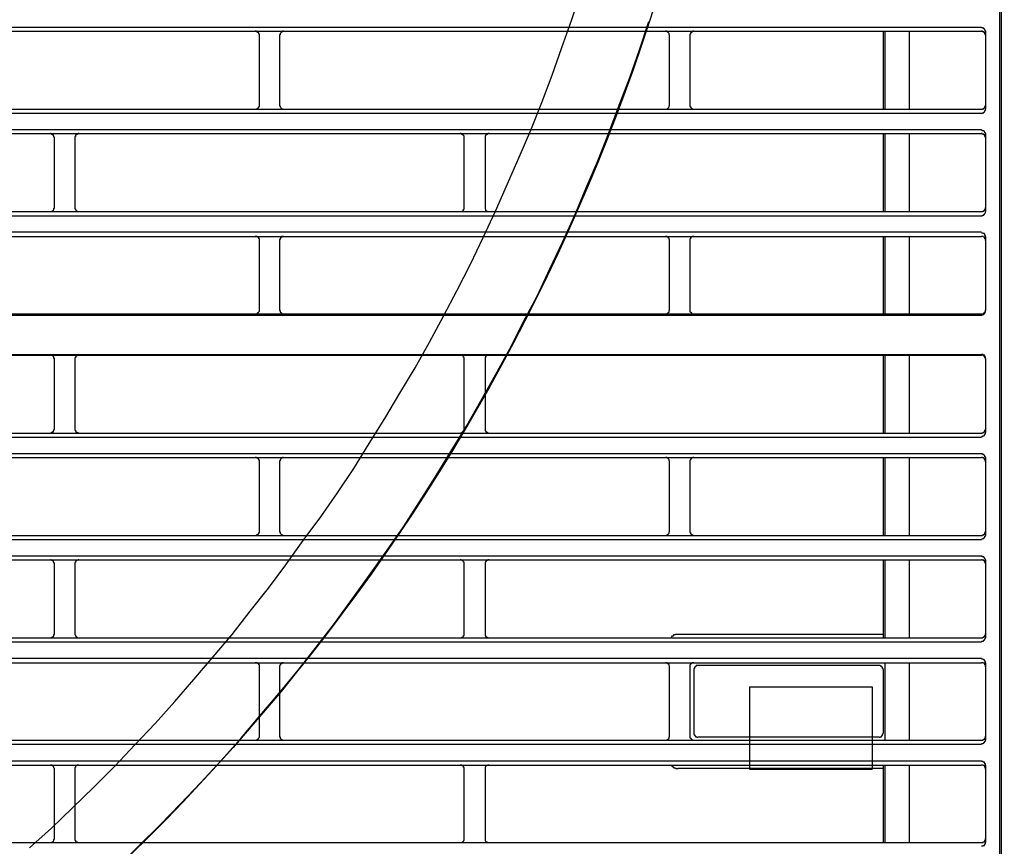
# Model space of a CAD drawing. Header units: millimetres. Extents: x 39871 to 53385, y 51832 to 57813.
# Tile 64 of 88: x 48621 to 48669, y 52684 to 52724. Entities that reach past the tile are written whole.
import ezdxf
from ezdxf import colors
from ezdxf.entities.mleader import LeaderData, LeaderLine
from ezdxf.math import Vec2, Vec3

# ---------------------------------------------------------------- set-up
doc = ezdxf.new("R2010")
doc.units = ezdxf.units.MM
doc.layers.add('AQUAREA', color=7, linetype='Continuous')
doc.layers.add('IS_KAN_OPIS', color=7, linetype='Continuous', lineweight=30)
doc.styles.add('ARIAL', font='ARIALN.TTF')

# ---------------------------------------------------------------- blocks, each defined once
blk = doc.blocks.new('SPLIT')
at = {"layer": 'AQUAREA'}
for points in [[(24880.07, -305.76), (24880.07, -1597.66)], [(24879.86, -362.67), (24879.86, -916.3)], [(24762.54, -816.2), (24765.2, -813.82), (24767.72, -811.37), (24770.31, -808.85), (24772.83, -806.33), (24775.28, -803.74), (24777.73, -801.15), (24780.11, -798.49), (24782.42, -795.83), (24784.73, -793.1), (24787.04, -790.37), (24789.21, -787.57), (24791.45, -784.77), (24793.55, -781.97), (24795.65, -779.03), (24797.75, -776.16), (24799.78, -773.22), (24801.74, -770.28), (24803.63, -767.27), (24805.52, -764.26), (24807.34, -761.18), (24809.16, -758.1), (24810.91, -755.02), (24812.59, -751.87), (24814.27, -748.72), (24815.88, -745.57), (24817.42, -742.35), (24818.89, -739.13), (24820.36, -735.84), (24821.76, -732.62), (24823.16, -729.33), (24824.49, -725.97), (24825.75, -722.68), (24826.94, -719.32), (24828.13, -715.96), (24829.25, -712.53)], [(24308.59, -716.87), (24877.69, -716.87)], [(24773.18, -818.51), (24775.77, -815.99), (24778.29, -813.47), (24780.81, -810.88), (24783.26, -808.29), (24785.71, -805.63), (24788.09, -802.97), (24790.4, -800.24), (24792.71, -797.51), (24795.02, -794.71), (24797.19, -791.91), (24799.43, -789.04), (24801.53, -786.17), (24803.63, -783.23), (24805.73, -780.29), (24807.76, -777.35), (24809.72, -774.34), (24811.61, -771.33), (24813.5, -768.25), (24815.39, -765.17), (24817.14, -762.09), (24818.89, -758.94), (24820.64, -755.79), (24822.25, -752.57), (24823.93, -749.42), (24825.47, -746.13), (24827.01, -742.91), (24828.48, -739.62), (24829.88, -736.33), (24831.28, -733.04), (24832.61, -729.68), (24833.87, -726.32), (24835.13, -722.96), (24836.32, -719.6), (24837.44, -716.17)], [(24878.18, -717.43), (24878.18, -717.43), (24878.18, -717.36), (24878.18, -717.29), (24878.11, -717.29), (24878.11, -717.22), (24878.11, -717.15), (24878.04, -717.15), (24878.04, -717.08), (24877.97, -717.08), (24877.97, -717.01), (24877.9, -717.01), (24877.83, -717.01), (24877.83, -716.94), (24877.76, -716.94), (24877.69, -716.94)], [(24308.59, -717.36), (24877.69, -717.36)], [(24790.33, -717.85), (24790.33, -717.85), (24790.33, -717.78), (24790.33, -717.71), (24790.26, -717.71), (24790.26, -717.64), (24790.26, -717.57), (24790.19, -717.57), (24790.19, -717.5), (24790.12, -717.5), (24790.12, -717.43), (24790.05, -717.43), (24789.98, -717.43), (24789.98, -717.36), (24789.91, -717.36), (24789.84, -717.36)], [(24790.33, -726.32), (24790.33, -717.85)], [(24793.27, -717.36), (24793.27, -717.36), (24793.2, -717.36), (24793.13, -717.36), (24793.13, -717.43), (24793.06, -717.43), (24792.99, -717.43), (24792.99, -717.5), (24792.92, -717.5), (24792.92, -717.57), (24792.85, -717.64), (24792.85, -717.71), (24792.85, -717.78), (24792.78, -717.78), (24792.78, -717.85)], [(24792.78, -717.85), (24792.78, -726.32)], [(24839.96, -717.85), (24839.96, -717.85), (24839.96, -717.78), (24839.89, -717.78), (24839.89, -717.71), (24839.89, -717.64), (24839.82, -717.57), (24839.82, -717.5), (24839.75, -717.5), (24839.75, -717.43), (24839.68, -717.43), (24839.61, -717.43), (24839.61, -717.36), (24839.54, -717.36), (24839.47, -717.36)], [(24839.96, -726.32), (24839.96, -717.85)], [(24842.9, -717.36), (24842.9, -717.36), (24842.83, -717.36), (24842.76, -717.36), (24842.76, -717.43), (24842.69, -717.43), (24842.62, -717.43), (24842.62, -717.5), (24842.55, -717.5), (24842.55, -717.57), (24842.48, -717.57), (24842.48, -717.64), (24842.48, -717.71), (24842.41, -717.71), (24842.41, -717.78), (24842.41, -717.85)], [(24842.41, -717.85), (24842.41, -726.32)], [(24865.79, -717.36), (24865.79, -726.81)], [(24866, -717.36), (24866, -726.81)], [(24868.94, -717.36), (24868.94, -726.81)], [(24878.18, -717.85), (24878.18, -717.85), (24878.18, -717.78), (24878.18, -717.71), (24878.11, -717.71), (24878.11, -717.64), (24878.11, -717.57), (24878.04, -717.57), (24878.04, -717.5), (24877.97, -717.5), (24877.97, -717.43), (24877.9, -717.43), (24877.83, -717.43), (24877.83, -717.36), (24877.76, -717.36), (24877.69, -717.36)], [(24878.18, -717.36), (24878.18, -726.81)], [(24789.84, -726.81), (24789.84, -726.81), (24789.91, -726.81), (24789.98, -726.81), (24789.98, -726.74), (24790.05, -726.74), (24790.12, -726.74), (24790.12, -726.67), (24790.19, -726.67), (24790.19, -726.6), (24790.26, -726.6), (24790.26, -726.53), (24790.26, -726.46), (24790.33, -726.46), (24790.33, -726.39), (24790.33, -726.32)], [(24792.78, -726.32), (24792.78, -726.32), (24792.78, -726.39), (24792.85, -726.39), (24792.85, -726.46), (24792.85, -726.53), (24792.92, -726.6), (24792.92, -726.67), (24792.99, -726.67), (24792.99, -726.74), (24793.06, -726.74), (24793.13, -726.74), (24793.13, -726.81), (24793.2, -726.81), (24793.27, -726.81)], [(24839.47, -726.81), (24839.47, -726.81), (24839.54, -726.81), (24839.61, -726.81), (24839.61, -726.74), (24839.68, -726.74), (24839.75, -726.74), (24839.75, -726.67), (24839.82, -726.67), (24839.82, -726.6), (24839.89, -726.53), (24839.89, -726.46), (24839.89, -726.39), (24839.96, -726.39), (24839.96, -726.32)], [(24842.41, -726.32), (24842.41, -726.32), (24842.41, -726.39), (24842.41, -726.46), (24842.48, -726.46), (24842.48, -726.53), (24842.48, -726.6), (24842.55, -726.6), (24842.55, -726.67), (24842.62, -726.67), (24842.62, -726.74), (24842.69, -726.74), (24842.76, -726.74), (24842.76, -726.81), (24842.83, -726.81), (24842.9, -726.81)], [(24877.69, -726.81), (24877.69, -726.81), (24877.76, -726.81), (24877.83, -726.81), (24877.83, -726.74), (24877.9, -726.74), (24877.97, -726.74), (24877.97, -726.67), (24878.04, -726.67), (24878.04, -726.6), (24878.11, -726.6), (24878.11, -726.53), (24878.11, -726.46), (24878.18, -726.46), (24878.18, -726.39), (24878.18, -726.32)], [(24308.59, -726.81), (24877.69, -726.81)], [(24308.59, -727.3), (24877.69, -727.3)], [(24877.69, -727.3), (24877.69, -727.3), (24877.76, -727.3), (24877.83, -727.3), (24877.83, -727.23), (24877.9, -727.23), (24877.97, -727.23), (24877.97, -727.16), (24878.04, -727.16), (24878.04, -727.09), (24878.11, -727.09), (24878.11, -727.02), (24878.11, -726.95), (24878.18, -726.95), (24878.18, -726.88), (24878.18, -726.81)], [(24308.59, -729.26), (24877.69, -729.26)], [(24308.59, -729.75), (24877.69, -729.75)], [(24765.55, -730.24), (24765.55, -730.24), (24765.55, -730.17), (24765.48, -730.17), (24765.48, -730.1), (24765.48, -730.03), (24765.41, -730.03), (24765.41, -729.96), (24765.41, -729.89), (24765.34, -729.89), (24765.27, -729.89), (24765.27, -729.82), (24765.2, -729.82), (24765.13, -729.82), (24765.13, -729.75), (24765.06, -729.75)], [(24768.49, -729.75), (24768.49, -729.75), (24768.42, -729.75), (24768.42, -729.82), (24768.35, -729.82), (24768.28, -729.82), (24768.21, -729.82), (24768.21, -729.89), (24768.14, -729.89), (24768.14, -729.96), (24768.07, -729.96), (24768.07, -730.03), (24768.07, -730.1), (24768, -730.1), (24768, -730.17), (24768, -730.24)], [(24815.11, -730.24), (24815.11, -730.24), (24815.11, -730.17), (24815.11, -730.1), (24815.11, -730.03), (24815.04, -730.03), (24815.04, -729.96), (24814.97, -729.96), (24814.97, -729.89), (24814.9, -729.89), (24814.9, -729.82), (24814.83, -729.82), (24814.76, -729.82), (24814.76, -729.75), (24814.69, -729.75), (24814.62, -729.75)], [(24818.12, -729.75), (24818.12, -729.75), (24818.05, -729.75), (24817.98, -729.75), (24817.98, -729.82), (24817.91, -729.82), (24817.84, -729.82), (24817.84, -729.89), (24817.77, -729.89), (24817.77, -729.96), (24817.7, -729.96), (24817.7, -730.03), (24817.63, -730.03), (24817.63, -730.1), (24817.63, -730.17), (24817.63, -730.24)], [(24865.79, -729.75), (24865.79, -739.2)], [(24866, -729.75), (24866, -739.2)], [(24868.94, -729.75), (24868.94, -739.2)], [(24878.18, -729.82), (24878.18, -729.82), (24878.18, -729.75), (24878.18, -729.68), (24878.11, -729.68), (24878.11, -729.61), (24878.11, -729.54), (24878.04, -729.54), (24878.04, -729.47), (24877.97, -729.47), (24877.97, -729.4), (24877.9, -729.4), (24877.83, -729.4), (24877.76, -729.4), (24877.76, -729.33), (24877.69, -729.33)], [(24878.18, -730.24), (24878.18, -730.24), (24878.18, -730.17), (24878.18, -730.1), (24878.11, -730.1), (24878.11, -730.03), (24878.11, -729.96), (24878.04, -729.96), (24878.04, -729.89), (24877.97, -729.89), (24877.97, -729.82), (24877.9, -729.82), (24877.83, -729.82), (24877.76, -729.82), (24877.76, -729.75), (24877.69, -729.75)], [(24878.18, -729.75), (24878.18, -739.2)], [(24765.55, -738.71), (24765.55, -730.24)], [(24768, -730.24), (24768, -738.71)], [(24815.11, -738.71), (24815.11, -730.24)], [(24817.63, -730.24), (24817.63, -738.71)], [(24308.59, -739.2), (24877.69, -739.2)], [(24765.06, -739.2), (24765.06, -739.2), (24765.13, -739.2), (24765.2, -739.2), (24765.2, -739.13), (24765.27, -739.13), (24765.34, -739.13), (24765.34, -739.06), (24765.41, -739.06), (24765.41, -738.99), (24765.48, -738.99), (24765.48, -738.92), (24765.48, -738.85), (24765.48, -738.78), (24765.55, -738.78), (24765.55, -738.71)], [(24768, -738.71), (24768, -738.71), (24768, -738.78), (24768, -738.85), (24768.07, -738.85), (24768.07, -738.92), (24768.07, -738.99), (24768.14, -738.99), (24768.14, -739.06), (24768.21, -739.06), (24768.21, -739.13), (24768.28, -739.13), (24768.35, -739.2), (24768.42, -739.2), (24768.49, -739.2)], [(24814.62, -739.2), (24814.62, -739.2), (24814.69, -739.2), (24814.76, -739.2), (24814.83, -739.2), (24814.83, -739.13), (24814.9, -739.13), (24814.97, -739.06), (24815.04, -739.06), (24815.04, -738.99), (24815.04, -738.92), (24815.11, -738.92), (24815.11, -738.85), (24815.11, -738.78), (24815.11, -738.71)], [(24817.63, -738.71), (24817.63, -738.71), (24817.63, -738.78), (24817.63, -738.85), (24817.63, -738.92), (24817.7, -738.92), (24817.7, -738.99), (24817.7, -739.06), (24817.77, -739.06), (24817.77, -739.13), (24817.84, -739.13), (24817.91, -739.13), (24817.91, -739.2), (24817.98, -739.2), (24818.05, -739.2), (24818.12, -739.2)], [(24877.69, -739.2), (24877.69, -739.2), (24877.76, -739.2), (24877.83, -739.2), (24877.9, -739.13), (24877.97, -739.13), (24877.97, -739.06), (24878.04, -739.06), (24878.04, -738.99), (24878.11, -738.99), (24878.11, -738.92), (24878.18, -738.85), (24878.18, -738.78), (24878.18, -738.71)], [(24877.69, -739.69), (24877.69, -739.69), (24877.76, -739.69), (24877.83, -739.69), (24877.83, -739.62), (24877.9, -739.62), (24877.97, -739.62), (24877.97, -739.55), (24878.04, -739.55), (24878.04, -739.48), (24878.11, -739.48), (24878.11, -739.41), (24878.18, -739.34), (24878.18, -739.27), (24878.18, -739.2)], [(24308.59, -739.69), (24877.69, -739.69)], [(24308.59, -741.65), (24877.69, -741.65)], [(24878.18, -742.28), (24878.18, -742.21), (24878.18, -742.14), (24878.18, -742.07), (24878.11, -742.07), (24878.11, -742), (24878.11, -741.93), (24878.04, -741.93), (24878.04, -741.86), (24877.97, -741.86), (24877.9, -741.79), (24877.83, -741.79), (24877.76, -741.79), (24877.69, -741.79)], [(24308.59, -742.21), (24877.69, -742.21)], [(24790.33, -742.7), (24790.33, -742.63), (24790.33, -742.56), (24790.33, -742.49), (24790.26, -742.49), (24790.26, -742.42), (24790.26, -742.35), (24790.19, -742.35), (24790.19, -742.28), (24790.12, -742.28), (24790.05, -742.28), (24790.05, -742.21), (24789.98, -742.21), (24789.91, -742.21), (24789.84, -742.21)], [(24790.33, -751.1), (24790.33, -742.7)], [(24793.27, -742.21), (24793.27, -742.21), (24793.2, -742.21), (24793.13, -742.21), (24793.06, -742.21), (24793.06, -742.28), (24792.99, -742.28), (24792.99, -742.35), (24792.92, -742.35), (24792.92, -742.42), (24792.85, -742.42), (24792.85, -742.49), (24792.85, -742.56), (24792.78, -742.56), (24792.78, -742.63), (24792.78, -742.7)], [(24792.78, -742.7), (24792.78, -751.1)], [(24839.96, -742.7), (24839.96, -742.63), (24839.89, -742.56), (24839.89, -742.49), (24839.89, -742.42), (24839.82, -742.42), (24839.82, -742.35), (24839.75, -742.35), (24839.75, -742.28), (24839.68, -742.28), (24839.68, -742.21), (24839.61, -742.21), (24839.54, -742.21), (24839.47, -742.21)], [(24839.96, -751.1), (24839.96, -742.7)], [(24842.9, -742.21), (24842.9, -742.21), (24842.83, -742.21), (24842.76, -742.21), (24842.69, -742.21), (24842.62, -742.28), (24842.55, -742.28), (24842.55, -742.35), (24842.48, -742.35), (24842.48, -742.42), (24842.48, -742.49), (24842.41, -742.49), (24842.41, -742.56), (24842.41, -742.63), (24842.41, -742.7)], [(24842.41, -742.7), (24842.41, -751.1)], [(24865.79, -742.21), (24865.79, -751.59)], [(24866, -742.21), (24866, -751.59)], [(24868.94, -742.21), (24868.94, -751.59)], [(24878.18, -742.7), (24878.18, -742.63), (24878.18, -742.56), (24878.18, -742.49), (24878.11, -742.49), (24878.11, -742.42), (24878.11, -742.35), (24878.04, -742.35), (24878.04, -742.28), (24877.97, -742.28), (24877.9, -742.21), (24877.83, -742.21), (24877.76, -742.21), (24877.69, -742.21)], [(24878.18, -742.21), (24878.18, -751.17)], [(24789.84, -751.59), (24789.84, -751.59), (24789.91, -751.59), (24789.98, -751.59), (24790.05, -751.59), (24790.05, -751.52), (24790.12, -751.52), (24790.12, -751.45), (24790.19, -751.45), (24790.19, -751.38), (24790.26, -751.38), (24790.26, -751.31), (24790.33, -751.24), (24790.33, -751.17), (24790.33, -751.1)], [(24792.78, -751.1), (24792.78, -751.1), (24792.78, -751.17), (24792.85, -751.17), (24792.85, -751.24), (24792.85, -751.31), (24792.85, -751.38), (24792.92, -751.38), (24792.92, -751.45), (24792.99, -751.45), (24792.99, -751.52), (24793.06, -751.52), (24793.13, -751.59), (24793.2, -751.59), (24793.27, -751.59)], [(24839.47, -751.59), (24839.47, -751.59), (24839.54, -751.59), (24839.61, -751.59), (24839.68, -751.52), (24839.75, -751.52), (24839.75, -751.45), (24839.82, -751.45), (24839.82, -751.38), (24839.89, -751.38), (24839.89, -751.31), (24839.89, -751.24), (24839.89, -751.17), (24839.96, -751.17), (24839.96, -751.1)], [(24842.41, -751.1), (24842.41, -751.1), (24842.41, -751.17), (24842.41, -751.24), (24842.41, -751.31), (24842.48, -751.31), (24842.48, -751.38), (24842.55, -751.38), (24842.55, -751.45), (24842.62, -751.45), (24842.62, -751.52), (24842.69, -751.52), (24842.69, -751.59), (24842.76, -751.59), (24842.83, -751.59), (24842.9, -751.59)], [(24877.69, -751.59), (24877.69, -751.59), (24877.76, -751.59), (24877.83, -751.59), (24877.9, -751.59), (24877.9, -751.52), (24877.97, -751.52), (24877.97, -751.45), (24878.04, -751.45), (24878.04, -751.38), (24878.11, -751.38), (24878.11, -751.31), (24878.18, -751.31), (24878.18, -751.24), (24878.18, -751.17), (24878.18, -751.1)], [(24877.69, -751.73), (24877.69, -751.73), (24877.76, -751.73), (24877.76, -751.66), (24877.83, -751.66), (24877.9, -751.66), (24877.97, -751.66), (24877.97, -751.59), (24878.04, -751.59), (24878.04, -751.52), (24878.11, -751.52), (24878.11, -751.45), (24878.11, -751.38), (24878.18, -751.38), (24878.18, -751.31), (24878.18, -751.24), (24878.18, -751.17)], [(24308.59, -751.59), (24877.69, -751.59)], [(24308.59, -751.73), (24877.69, -751.73)], [(24308.59, -756.49), (24877.69, -756.49)], [(24308.59, -756.56), (24877.69, -756.56)], [(24765.55, -757.05), (24765.55, -757.05), (24765.55, -756.98), (24765.48, -756.98), (24765.48, -756.91), (24765.48, -756.84), (24765.48, -756.77), (24765.41, -756.77), (24765.41, -756.7), (24765.34, -756.7), (24765.34, -756.63), (24765.27, -756.63), (24765.2, -756.63), (24765.2, -756.56), (24765.13, -756.56), (24765.06, -756.56)], [(24765.55, -765.52), (24765.55, -757.05)], [(24768.49, -756.56), (24768.49, -756.56), (24768.42, -756.56), (24768.35, -756.56), (24768.28, -756.63), (24768.21, -756.63), (24768.21, -756.7), (24768.14, -756.7), (24768.14, -756.77), (24768.07, -756.77), (24768.07, -756.84), (24768.07, -756.91), (24768, -756.91), (24768, -756.98), (24768, -757.05)], [(24768, -757.05), (24768, -765.52)], [(24815.11, -757.05), (24815.11, -757.05), (24815.11, -756.98), (24815.11, -756.91), (24815.11, -756.84), (24815.04, -756.84), (24815.04, -756.77), (24814.97, -756.7), (24814.9, -756.63), (24814.83, -756.63), (24814.83, -756.56), (24814.76, -756.56), (24814.69, -756.56), (24814.62, -756.56)], [(24815.11, -765.52), (24815.11, -757.05)], [(24818.12, -756.56), (24818.12, -756.56), (24818.05, -756.56), (24817.98, -756.56), (24817.91, -756.56), (24817.91, -756.63), (24817.84, -756.63), (24817.77, -756.63), (24817.77, -756.7), (24817.7, -756.7), (24817.7, -756.77), (24817.7, -756.84), (24817.63, -756.84), (24817.63, -756.91), (24817.63, -756.98), (24817.63, -757.05)], [(24817.63, -757.05), (24817.63, -765.52)], [(24865.79, -756.56), (24865.79, -766.01)], [(24866, -756.56), (24866, -766.01)], [(24868.94, -756.56), (24868.94, -766.01)], [(24878.18, -756.98), (24878.18, -756.98), (24878.18, -756.91), (24878.18, -756.84), (24878.18, -756.77), (24878.11, -756.77), (24878.11, -756.7), (24878.11, -756.63), (24878.04, -756.63), (24878.04, -756.56), (24877.97, -756.56), (24877.9, -756.56), (24877.9, -756.49), (24877.83, -756.49), (24877.76, -756.49), (24877.69, -756.49)], [(24878.18, -757.05), (24878.18, -757.05), (24878.18, -756.98), (24878.18, -756.91), (24878.11, -756.84), (24878.11, -756.77), (24878.04, -756.77), (24878.04, -756.7), (24877.97, -756.7), (24877.97, -756.63), (24877.9, -756.63), (24877.83, -756.56), (24877.76, -756.56), (24877.69, -756.56)], [(24878.18, -756.98), (24878.18, -765.94)], [(24765.06, -766.01), (24765.06, -766.01), (24765.13, -766.01), (24765.13, -765.94), (24765.2, -765.94), (24765.27, -765.94), (24765.27, -765.87), (24765.34, -765.87), (24765.41, -765.87), (24765.41, -765.8), (24765.41, -765.73), (24765.48, -765.73), (24765.48, -765.66), (24765.48, -765.59), (24765.55, -765.59), (24765.55, -765.52)], [(24768, -765.52), (24768, -765.52), (24768, -765.59), (24768, -765.66), (24768.07, -765.66), (24768.07, -765.73), (24768.07, -765.8), (24768.14, -765.8), (24768.14, -765.87), (24768.21, -765.87), (24768.21, -765.94), (24768.28, -765.94), (24768.35, -765.94), (24768.42, -765.94), (24768.42, -766.01), (24768.49, -766.01)], [(24814.62, -766.01), (24814.62, -766.01), (24814.69, -766.01), (24814.76, -766.01), (24814.76, -765.94), (24814.83, -765.94), (24814.9, -765.94), (24814.9, -765.87), (24814.97, -765.87), (24814.97, -765.8), (24815.04, -765.8), (24815.04, -765.73), (24815.11, -765.73), (24815.11, -765.66), (24815.11, -765.59), (24815.11, -765.52)], [(24817.63, -765.52), (24817.63, -765.52), (24817.63, -765.59), (24817.63, -765.66), (24817.63, -765.73), (24817.7, -765.73), (24817.7, -765.8), (24817.77, -765.8), (24817.77, -765.87), (24817.84, -765.87), (24817.84, -765.94), (24817.91, -765.94), (24817.98, -765.94), (24817.98, -766.01), (24818.05, -766.01), (24818.12, -766.01)], [(24877.69, -766.01), (24877.69, -766.01), (24877.76, -766.01), (24877.83, -765.94), (24877.9, -765.94), (24877.97, -765.94), (24877.97, -765.87), (24878.04, -765.87), (24878.04, -765.8), (24878.11, -765.8), (24878.11, -765.73), (24878.11, -765.66), (24878.18, -765.66), (24878.18, -765.59), (24878.18, -765.52)], [(24308.59, -766.01), (24877.69, -766.01)], [(24308.59, -766.5), (24877.69, -766.5)], [(24877.69, -766.43), (24877.69, -766.43), (24877.76, -766.43), (24877.83, -766.43), (24877.83, -766.36), (24877.9, -766.36), (24877.97, -766.36), (24877.97, -766.29), (24878.04, -766.29), (24878.04, -766.22), (24878.11, -766.22), (24878.11, -766.15), (24878.11, -766.08), (24878.18, -766.08), (24878.18, -766.01), (24878.18, -765.94)], [(24308.59, -768.46), (24877.69, -768.46)], [(24308.59, -768.95), (24877.69, -768.95)], [(24790.33, -769.44), (24790.33, -769.44), (24790.33, -769.37), (24790.33, -769.3), (24790.26, -769.3), (24790.26, -769.23), (24790.26, -769.16), (24790.19, -769.16), (24790.19, -769.09), (24790.12, -769.09), (24790.12, -769.02), (24790.05, -769.02), (24789.98, -769.02), (24789.98, -768.95), (24789.91, -768.95), (24789.84, -768.95)], [(24790.33, -777.91), (24790.33, -769.44)], [(24793.27, -768.95), (24793.27, -768.95), (24793.2, -768.95), (24793.13, -768.95), (24793.13, -769.02), (24793.06, -769.02), (24792.99, -769.02), (24792.99, -769.09), (24792.92, -769.09), (24792.92, -769.16), (24792.85, -769.23), (24792.85, -769.3), (24792.85, -769.37), (24792.78, -769.37), (24792.78, -769.44)], [(24792.78, -769.44), (24792.78, -777.91)], [(24839.96, -769.44), (24839.96, -769.44), (24839.96, -769.37), (24839.89, -769.37), (24839.89, -769.3), (24839.89, -769.23), (24839.82, -769.16), (24839.82, -769.09), (24839.75, -769.09), (24839.75, -769.02), (24839.68, -769.02), (24839.61, -769.02), (24839.61, -768.95), (24839.54, -768.95), (24839.47, -768.95)], [(24839.96, -777.91), (24839.96, -769.44)], [(24842.9, -768.95), (24842.9, -768.95), (24842.83, -768.95), (24842.76, -768.95), (24842.76, -769.02), (24842.69, -769.02), (24842.62, -769.02), (24842.62, -769.09), (24842.55, -769.09), (24842.55, -769.16), (24842.48, -769.16), (24842.48, -769.23), (24842.48, -769.3), (24842.41, -769.3), (24842.41, -769.37), (24842.41, -769.44)], [(24842.41, -769.44), (24842.41, -777.91)], [(24865.79, -768.95), (24865.79, -778.4)], [(24866, -768.95), (24866, -778.4)], [(24868.94, -768.95), (24868.94, -778.4)], [(24878.18, -769.02), (24878.18, -769.02), (24878.18, -768.95), (24878.18, -768.88), (24878.11, -768.88), (24878.11, -768.81), (24878.11, -768.74), (24878.04, -768.74), (24878.04, -768.67), (24877.97, -768.67), (24877.97, -768.6), (24877.9, -768.6), (24877.83, -768.6), (24877.83, -768.53), (24877.76, -768.53), (24877.69, -768.53)], [(24878.18, -769.44), (24878.18, -769.44), (24878.18, -769.37), (24878.18, -769.3), (24878.11, -769.3), (24878.11, -769.23), (24878.11, -769.16), (24878.04, -769.16), (24878.04, -769.09), (24877.97, -769.09), (24877.97, -769.02), (24877.9, -769.02), (24877.83, -769.02), (24877.83, -768.95), (24877.76, -768.95), (24877.69, -768.95)], [(24878.18, -768.95), (24878.18, -778.4)], [(24878.18, -769.02), (24878.18, -778.33)], [(24308.59, -778.4), (24877.69, -778.4)], [(24308.59, -778.89), (24877.69, -778.89)], [(24789.84, -778.4), (24789.84, -778.4), (24789.91, -778.4), (24789.98, -778.4), (24789.98, -778.33), (24790.05, -778.33), (24790.12, -778.33), (24790.12, -778.26), (24790.19, -778.26), (24790.19, -778.19), (24790.26, -778.19), (24790.26, -778.12), (24790.26, -778.05), (24790.33, -778.05), (24790.33, -777.98), (24790.33, -777.91)], [(24792.78, -777.91), (24792.78, -777.91), (24792.78, -777.98), (24792.85, -777.98), (24792.85, -778.05), (24792.85, -778.12), (24792.92, -778.19), (24792.92, -778.26), (24792.99, -778.26), (24792.99, -778.33), (24793.06, -778.33), (24793.13, -778.33), (24793.13, -778.4), (24793.2, -778.4), (24793.27, -778.4)], [(24839.47, -778.4), (24839.47, -778.4), (24839.54, -778.4), (24839.61, -778.4), (24839.61, -778.33), (24839.68, -778.33), (24839.75, -778.33), (24839.75, -778.26), (24839.82, -778.26), (24839.82, -778.19), (24839.89, -778.12), (24839.89, -778.05), (24839.89, -777.98), (24839.96, -777.98), (24839.96, -777.91)], [(24842.41, -777.91), (24842.41, -777.91), (24842.41, -777.98), (24842.41, -778.05), (24842.48, -778.05), (24842.48, -778.12), (24842.48, -778.19), (24842.55, -778.19), (24842.55, -778.26), (24842.62, -778.26), (24842.62, -778.33), (24842.69, -778.33), (24842.76, -778.33), (24842.76, -778.4), (24842.83, -778.4), (24842.9, -778.4)], [(24877.69, -778.4), (24877.69, -778.4), (24877.76, -778.4), (24877.83, -778.4), (24877.83, -778.33), (24877.9, -778.33), (24877.97, -778.33), (24877.97, -778.26), (24878.04, -778.26), (24878.04, -778.19), (24878.11, -778.19), (24878.11, -778.12), (24878.11, -778.05), (24878.18, -778.05), (24878.18, -777.98), (24878.18, -777.91)], [(24877.69, -778.82), (24877.69, -778.82), (24877.76, -778.82), (24877.83, -778.82), (24877.83, -778.75), (24877.9, -778.75), (24877.97, -778.75), (24877.97, -778.68), (24878.04, -778.68), (24878.04, -778.61), (24878.11, -778.61), (24878.11, -778.54), (24878.11, -778.47), (24878.18, -778.47), (24878.18, -778.4), (24878.18, -778.33)], [(24308.59, -780.85), (24877.69, -780.85)], [(24308.59, -781.34), (24877.69, -781.34)], [(24765.55, -781.83), (24765.55, -781.83), (24765.55, -781.76), (24765.48, -781.76), (24765.48, -781.69), (24765.48, -781.62), (24765.41, -781.62), (24765.41, -781.55), (24765.41, -781.48), (24765.34, -781.48), (24765.27, -781.48), (24765.27, -781.41), (24765.2, -781.41), (24765.13, -781.41), (24765.13, -781.34), (24765.06, -781.34)], [(24768.49, -781.34), (24768.49, -781.34), (24768.42, -781.34), (24768.42, -781.41), (24768.35, -781.41), (24768.28, -781.41), (24768.21, -781.41), (24768.21, -781.48), (24768.14, -781.48), (24768.14, -781.55), (24768.07, -781.55), (24768.07, -781.62), (24768.07, -781.69), (24768, -781.69), (24768, -781.76), (24768, -781.83)], [(24815.11, -781.83), (24815.11, -781.83), (24815.11, -781.76), (24815.11, -781.69), (24815.11, -781.62), (24815.04, -781.62), (24815.04, -781.55), (24814.97, -781.55), (24814.97, -781.48), (24814.9, -781.48), (24814.9, -781.41), (24814.83, -781.41), (24814.76, -781.41), (24814.76, -781.34), (24814.69, -781.34), (24814.62, -781.34)], [(24818.12, -781.34), (24818.12, -781.34), (24818.05, -781.34), (24817.98, -781.34), (24817.98, -781.41), (24817.91, -781.41), (24817.84, -781.41), (24817.84, -781.48), (24817.77, -781.48), (24817.77, -781.55), (24817.7, -781.55), (24817.7, -781.62), (24817.63, -781.62), (24817.63, -781.69), (24817.63, -781.76), (24817.63, -781.83)], [(24865.79, -781.34), (24865.79, -790.79)], [(24866, -781.34), (24866, -790.79)], [(24868.94, -781.34), (24868.94, -790.79)], [(24878.18, -781.41), (24878.18, -781.41), (24878.18, -781.34), (24878.18, -781.27), (24878.11, -781.27), (24878.11, -781.2), (24878.11, -781.13), (24878.04, -781.13), (24878.04, -781.06), (24877.97, -781.06), (24877.97, -780.99), (24877.9, -780.99), (24877.83, -780.99), (24877.76, -780.99), (24877.76, -780.92), (24877.69, -780.92)], [(24878.18, -781.83), (24878.18, -781.83), (24878.18, -781.76), (24878.18, -781.69), (24878.11, -781.69), (24878.11, -781.62), (24878.11, -781.55), (24878.04, -781.55), (24878.04, -781.48), (24877.97, -781.48), (24877.97, -781.41), (24877.9, -781.41), (24877.83, -781.41), (24877.76, -781.41), (24877.76, -781.34), (24877.69, -781.34)], [(24878.18, -781.34), (24878.18, -790.79)], [(24765.55, -790.3), (24765.55, -781.83)], [(24768, -781.83), (24768, -790.3)], [(24815.11, -790.3), (24815.11, -781.83)], [(24817.63, -781.83), (24817.63, -790.3)], [(24878.18, -781.41), (24878.18, -790.72)], [(24308.59, -790.79), (24877.69, -790.79)], [(24765.06, -790.79), (24765.06, -790.79), (24765.13, -790.79), (24765.2, -790.79), (24765.2, -790.72), (24765.27, -790.72), (24765.34, -790.72), (24765.34, -790.65), (24765.41, -790.65), (24765.41, -790.58), (24765.48, -790.58), (24765.48, -790.51), (24765.48, -790.44), (24765.48, -790.37), (24765.55, -790.37), (24765.55, -790.3)], [(24768, -790.3), (24768, -790.3), (24768, -790.37), (24768, -790.44), (24768.07, -790.44), (24768.07, -790.51), (24768.07, -790.58), (24768.14, -790.58), (24768.14, -790.65), (24768.21, -790.65), (24768.21, -790.72), (24768.28, -790.72), (24768.35, -790.79), (24768.42, -790.79), (24768.49, -790.79)], [(24814.62, -790.79), (24814.62, -790.79), (24814.69, -790.79), (24814.76, -790.79), (24814.83, -790.79), (24814.83, -790.72), (24814.9, -790.72), (24814.97, -790.65), (24815.04, -790.65), (24815.04, -790.58), (24815.04, -790.51), (24815.11, -790.51), (24815.11, -790.44), (24815.11, -790.37), (24815.11, -790.3)], [(24817.63, -790.3), (24817.63, -790.3), (24817.63, -790.37), (24817.63, -790.44), (24817.63, -790.51), (24817.7, -790.51), (24817.7, -790.58), (24817.7, -790.65), (24817.77, -790.65), (24817.77, -790.72), (24817.84, -790.72), (24817.91, -790.72), (24817.91, -790.79), (24817.98, -790.79), (24818.05, -790.79), (24818.12, -790.79)], [(24840.94, -790.37), (24840.94, -790.37), (24840.87, -790.37), (24840.8, -790.37), (24840.73, -790.37), (24840.66, -790.37), (24840.66, -790.44), (24840.59, -790.44), (24840.52, -790.44), (24840.45, -790.44), (24840.45, -790.51), (24840.38, -790.51), (24840.38, -790.58), (24840.31, -790.58), (24840.24, -790.58), (24840.24, -790.65), (24840.17, -790.65), (24840.17, -790.72), (24840.1, -790.79)], [(24865.79, -790.37), (24840.94, -790.37)], [(24877.69, -790.79), (24877.69, -790.79), (24877.76, -790.79), (24877.83, -790.79), (24877.9, -790.72), (24877.97, -790.72), (24877.97, -790.65), (24878.04, -790.65), (24878.04, -790.58), (24878.11, -790.58), (24878.11, -790.51), (24878.18, -790.44), (24878.18, -790.37), (24878.18, -790.3)], [(24877.69, -791.21), (24877.69, -791.21), (24877.76, -791.21), (24877.83, -791.21), (24877.9, -791.21), (24877.9, -791.14), (24877.97, -791.14), (24877.97, -791.07), (24878.04, -791.07), (24878.04, -791), (24878.11, -791), (24878.11, -790.93), (24878.18, -790.86), (24878.18, -790.79), (24878.18, -790.72)], [(24308.59, -791.28), (24877.69, -791.28)], [(24308.59, -793.24), (24877.69, -793.24)], [(24308.59, -793.8), (24877.69, -793.8)], [(24790.33, -794.29), (24790.33, -794.22), (24790.33, -794.15), (24790.33, -794.08), (24790.26, -794.08), (24790.26, -794.01), (24790.26, -793.94), (24790.19, -793.94), (24790.19, -793.87), (24790.12, -793.87), (24790.05, -793.87), (24790.05, -793.8), (24789.98, -793.8), (24789.91, -793.8), (24789.84, -793.8)], [(24790.33, -802.69), (24790.33, -794.29)], [(24793.27, -793.8), (24793.27, -793.8), (24793.2, -793.8), (24793.13, -793.8), (24793.06, -793.8), (24793.06, -793.87), (24792.99, -793.87), (24792.99, -793.94), (24792.92, -793.94), (24792.92, -794.01), (24792.85, -794.01), (24792.85, -794.08), (24792.85, -794.15), (24792.78, -794.15), (24792.78, -794.22), (24792.78, -794.29)], [(24792.78, -794.29), (24792.78, -802.69)], [(24839.96, -794.29), (24839.96, -794.22), (24839.89, -794.15), (24839.89, -794.08), (24839.89, -794.01), (24839.82, -794.01), (24839.82, -793.94), (24839.75, -793.94), (24839.75, -793.87), (24839.68, -793.87), (24839.68, -793.8), (24839.61, -793.8), (24839.54, -793.8), (24839.47, -793.8)], [(24839.96, -802.69), (24839.96, -794.29)], [(24842.9, -793.8), (24842.9, -793.8), (24842.83, -793.8), (24842.76, -793.8), (24842.69, -793.8), (24842.62, -793.87), (24842.55, -793.87), (24842.55, -793.94), (24842.48, -793.94), (24842.48, -794.01), (24842.48, -794.08), (24842.41, -794.08), (24842.41, -794.15), (24842.41, -794.22), (24842.41, -794.29)], [(24842.41, -794.29), (24842.41, -802.69)], [(24843.39, -794.15), (24843.39, -794.15), (24843.32, -794.15), (24843.25, -794.15), (24843.18, -794.15), (24843.18, -794.22), (24843.11, -794.22), (24843.11, -794.29), (24843.04, -794.29), (24843.04, -794.36), (24842.97, -794.36), (24842.97, -794.43), (24842.97, -794.5), (24842.9, -794.5), (24842.9, -794.57), (24842.9, -794.64)], [(24865.3, -794.15), (24843.39, -794.15)], [(24865.79, -794.64), (24865.79, -794.64), (24865.79, -794.57), (24865.79, -794.5), (24865.72, -794.5), (24865.72, -794.43), (24865.72, -794.36), (24865.65, -794.36), (24865.65, -794.29), (24865.58, -794.29), (24865.58, -794.22), (24865.51, -794.22), (24865.44, -794.15), (24865.37, -794.15), (24865.3, -794.15)], [(24866, -793.8), (24866, -803.18)], [(24868.94, -793.8), (24868.94, -803.18)], [(24878.18, -793.87), (24878.18, -793.8), (24878.18, -793.73), (24878.18, -793.66), (24878.11, -793.66), (24878.11, -793.59), (24878.11, -793.52), (24878.04, -793.52), (24878.04, -793.45), (24877.97, -793.45), (24877.9, -793.38), (24877.83, -793.38), (24877.76, -793.38), (24877.69, -793.38)], [(24878.18, -794.29), (24878.18, -794.22), (24878.18, -794.15), (24878.18, -794.08), (24878.11, -794.08), (24878.11, -794.01), (24878.11, -793.94), (24878.04, -793.94), (24878.04, -793.87), (24877.97, -793.87), (24877.9, -793.8), (24877.83, -793.8), (24877.76, -793.8), (24877.69, -793.8)], [(24878.18, -793.8), (24878.18, -803.18)], [(24878.18, -793.87), (24878.18, -803.11)], [(24842.9, -794.64), (24842.9, -802.34)], [(24865.79, -794.64), (24865.79, -802.34)], [(24849.62, -796.74), (24864.46, -796.74)], [(24849.62, -796.74), (24849.62, -806.68)], [(24864.46, -796.74), (24864.46, -806.68)], [(24789.84, -803.18), (24789.84, -803.18), (24789.91, -803.18), (24789.98, -803.18), (24790.05, -803.18), (24790.05, -803.11), (24790.12, -803.11), (24790.12, -803.04), (24790.19, -803.04), (24790.19, -802.97), (24790.26, -802.97), (24790.26, -802.9), (24790.33, -802.83), (24790.33, -802.76), (24790.33, -802.69)], [(24792.78, -802.69), (24792.78, -802.69), (24792.78, -802.76), (24792.85, -802.76), (24792.85, -802.83), (24792.85, -802.9), (24792.85, -802.97), (24792.92, -802.97), (24792.92, -803.04), (24792.99, -803.04), (24792.99, -803.11), (24793.06, -803.11), (24793.06, -803.18), (24793.13, -803.18), (24793.2, -803.18), (24793.27, -803.18)], [(24839.47, -803.18), (24839.47, -803.18), (24839.54, -803.18), (24839.61, -803.18), (24839.68, -803.18), (24839.68, -803.11), (24839.75, -803.11), (24839.75, -803.04), (24839.82, -803.04), (24839.82, -802.97), (24839.89, -802.97), (24839.89, -802.9), (24839.89, -802.83), (24839.89, -802.76), (24839.96, -802.76), (24839.96, -802.69)], [(24842.41, -802.69), (24842.41, -802.69), (24842.41, -802.76), (24842.41, -802.83), (24842.41, -802.9), (24842.48, -802.9), (24842.48, -802.97), (24842.55, -802.97), (24842.55, -803.04), (24842.62, -803.04), (24842.62, -803.11), (24842.69, -803.11), (24842.69, -803.18), (24842.76, -803.18), (24842.83, -803.18), (24842.9, -803.18)], [(24842.9, -802.34), (24842.9, -802.34), (24842.9, -802.41), (24842.9, -802.48), (24842.97, -802.48), (24842.97, -802.55), (24842.97, -802.62), (24843.04, -802.62), (24843.04, -802.69), (24843.11, -802.69), (24843.11, -802.76), (24843.18, -802.76), (24843.25, -802.76), (24843.25, -802.83), (24843.32, -802.83), (24843.39, -802.83)], [(24865.3, -802.83), (24865.3, -802.83), (24865.37, -802.83), (24865.44, -802.83), (24865.44, -802.76), (24865.51, -802.76), (24865.58, -802.76), (24865.58, -802.69), (24865.65, -802.69), (24865.65, -802.62), (24865.72, -802.62), (24865.72, -802.55), (24865.72, -802.48), (24865.72, -802.41), (24865.79, -802.41), (24865.79, -802.34)], [(24877.69, -803.18), (24877.69, -803.18), (24877.76, -803.18), (24877.83, -803.18), (24877.9, -803.18), (24877.9, -803.11), (24877.97, -803.11), (24877.97, -803.04), (24878.04, -803.04), (24878.04, -802.97), (24878.11, -802.97), (24878.11, -802.9), (24878.18, -802.9), (24878.18, -802.83), (24878.18, -802.76), (24878.18, -802.69)], [(24308.59, -803.18), (24877.69, -803.18)], [(24308.59, -803.67), (24877.69, -803.67)], [(24865.3, -802.83), (24843.39, -802.83)], [(24877.69, -803.6), (24877.69, -803.6), (24877.76, -803.6), (24877.83, -803.6), (24877.9, -803.6), (24877.9, -803.53), (24877.97, -803.53), (24877.97, -803.46), (24878.04, -803.46), (24878.11, -803.39), (24878.11, -803.32), (24878.18, -803.32), (24878.18, -803.25), (24878.18, -803.18), (24878.18, -803.11)], [(24308.59, -805.7), (24877.69, -805.7)], [(24308.59, -806.19), (24877.69, -806.19)], [(24765.55, -806.68), (24765.55, -806.68), (24765.55, -806.61), (24765.48, -806.54), (24765.48, -806.47), (24765.48, -806.4), (24765.41, -806.4), (24765.41, -806.33), (24765.34, -806.33), (24765.34, -806.26), (24765.27, -806.26), (24765.27, -806.19), (24765.2, -806.19), (24765.13, -806.19), (24765.06, -806.19)], [(24768.49, -806.19), (24768.49, -806.19), (24768.42, -806.19), (24768.35, -806.19), (24768.28, -806.19), (24768.28, -806.26), (24768.21, -806.26), (24768.14, -806.26), (24768.14, -806.33), (24768.07, -806.33), (24768.07, -806.4), (24768.07, -806.47), (24768, -806.47), (24768, -806.54), (24768, -806.61), (24768, -806.68)], [(24815.11, -806.68), (24815.11, -806.68), (24815.11, -806.61), (24815.11, -806.54), (24815.11, -806.47), (24815.04, -806.47), (24815.04, -806.4), (24815.04, -806.33), (24814.97, -806.33), (24814.97, -806.26), (24814.9, -806.26), (24814.83, -806.19), (24814.76, -806.19), (24814.69, -806.19), (24814.62, -806.19)], [(24818.12, -806.19), (24818.12, -806.19), (24818.05, -806.19), (24817.98, -806.19), (24817.91, -806.19), (24817.84, -806.26), (24817.77, -806.26), (24817.77, -806.33), (24817.7, -806.33), (24817.7, -806.4), (24817.63, -806.47), (24817.63, -806.54), (24817.63, -806.61), (24817.63, -806.68)], [(24840.1, -806.19), (24840.1, -806.19), (24840.17, -806.19), (24840.17, -806.26), (24840.24, -806.33), (24840.31, -806.33), (24840.31, -806.4), (24840.38, -806.4), (24840.38, -806.47), (24840.45, -806.47), (24840.52, -806.47), (24840.52, -806.54), (24840.59, -806.54), (24840.66, -806.54), (24840.73, -806.61), (24840.8, -806.61), (24840.87, -806.61), (24840.94, -806.61)], [(24865.79, -806.19), (24865.79, -815.57)], [(24866, -806.19), (24866, -815.57)], [(24868.94, -806.19), (24868.94, -815.57)], [(24878.18, -806.26), (24878.18, -806.26), (24878.18, -806.19), (24878.18, -806.12), (24878.18, -806.05), (24878.11, -806.05), (24878.11, -805.98), (24878.11, -805.91), (24878.04, -805.91), (24878.04, -805.84), (24877.97, -805.84), (24877.9, -805.84), (24877.9, -805.77), (24877.83, -805.77), (24877.76, -805.77), (24877.69, -805.77)], [(24878.18, -806.68), (24878.18, -806.68), (24878.18, -806.61), (24878.18, -806.54), (24878.18, -806.47), (24878.11, -806.47), (24878.11, -806.4), (24878.11, -806.33), (24878.04, -806.33), (24878.04, -806.26), (24877.97, -806.26), (24877.9, -806.26), (24877.9, -806.19), (24877.83, -806.19), (24877.76, -806.19), (24877.69, -806.19)], [(24878.18, -806.19), (24878.18, -815.57)], [(24878.18, -806.26), (24878.18, -815.5)], [(24765.55, -815.08), (24765.55, -806.68)], [(24768, -806.68), (24768, -815.08)], [(24815.11, -815.08), (24815.11, -806.68)], [(24817.63, -806.68), (24817.63, -815.08)], [(24865.79, -806.61), (24840.94, -806.61)], [(24849.62, -806.68), (24864.46, -806.68)], [(24308.59, -815.57), (24877.69, -815.57)], [(24765.06, -815.57), (24765.06, -815.57), (24765.13, -815.57), (24765.2, -815.57), (24765.27, -815.57), (24765.27, -815.5), (24765.34, -815.5), (24765.34, -815.43), (24765.41, -815.43), (24765.41, -815.36), (24765.48, -815.36), (24765.48, -815.29), (24765.48, -815.22), (24765.55, -815.15), (24765.55, -815.08)], [(24768, -815.08), (24768, -815.08), (24768, -815.15), (24768, -815.22), (24768, -815.29), (24768.07, -815.29), (24768.07, -815.36), (24768.07, -815.43), (24768.14, -815.43), (24768.14, -815.5), (24768.21, -815.5), (24768.28, -815.5), (24768.28, -815.57), (24768.35, -815.57), (24768.42, -815.57), (24768.49, -815.57)], [(24814.62, -815.57), (24814.62, -815.57), (24814.69, -815.57), (24814.76, -815.57), (24814.83, -815.57), (24814.9, -815.5), (24814.97, -815.5), (24814.97, -815.43), (24815.04, -815.43), (24815.04, -815.36), (24815.11, -815.29), (24815.11, -815.22), (24815.11, -815.15), (24815.11, -815.08)], [(24817.63, -815.08), (24817.63, -815.08), (24817.63, -815.15), (24817.63, -815.22), (24817.63, -815.29), (24817.63, -815.36), (24817.7, -815.36), (24817.7, -815.43), (24817.77, -815.43), (24817.77, -815.5), (24817.84, -815.5), (24817.91, -815.57), (24817.98, -815.57), (24818.05, -815.57), (24818.12, -815.57)], [(24877.69, -815.57), (24877.69, -815.57), (24877.76, -815.57), (24877.83, -815.57), (24877.9, -815.57), (24877.9, -815.5), (24877.97, -815.5), (24878.04, -815.5), (24878.04, -815.43), (24878.11, -815.43), (24878.11, -815.36), (24878.11, -815.29), (24878.18, -815.29), (24878.18, -815.22), (24878.18, -815.15), (24878.18, -815.08)], [(24877.69, -815.99), (24877.69, -815.99), (24877.76, -815.99), (24877.83, -815.99), (24877.9, -815.99), (24877.9, -815.92), (24877.97, -815.92), (24878.04, -815.92), (24878.04, -815.85), (24878.11, -815.85), (24878.11, -815.78), (24878.11, -815.71), (24878.18, -815.71), (24878.18, -815.64), (24878.18, -815.57), (24878.18, -815.5)]]:
    blk.add_lwpolyline(points, dxfattribs=at)
blk.add_open_spline([(24849.6, -639.5), (24849.6, -502.51), (24738.55, -391.46), (24601.57, -391.46), (24464.58, -391.46), (24353.54, -502.51), (24353.54, -639.5), (24353.54, -776.48), (24464.58, -887.53), (24601.57, -887.53), (24738.55, -887.53), (24849.6, -776.48), (24849.6, -639.5)], degree=3, knots=[0, 0, 0, 0, 1, 1, 1, 2, 2, 2, 3, 3, 3, 4, 4, 4, 4], dxfattribs=at)
blk = doc.blocks.new('_None')

msp = doc.modelspace()

# ---------------------------------------------------------------- block references
at = {"lineweight": 13, "xscale": 0.4, "yscale": 0.4, "zscale": 0.4}
msp.add_blockref('SPLIT', (38716.626, 53010.774), dxfattribs=at)

# ---------------------------------------------------------------- leaders
at = {"layer": 'IS_KAN_OPIS', "color": 212}
ml = msp.add_multileader_mtext('Standard', dxfattribs=at)
ml.set_content('\\pxql;{\\C256;Układ pompowy - \\A1;obieg ogrzewania\\Pgrzejnikowego 55/45%%DC; 35kPa; 11,3kW; 917,53kg/h\\P\\C1;Pompa  1~230V; 0,2kW}', color=212, style='ARIAL')
ml.set_leader_properties(color=212)
ml.set_arrow_properties(name='NONE')
ml.build(insert=Vec2(0, 0))
ml.multileader.update_dxf_attribs({"text_left_attachment_type": 6, "text_right_attachment_type": 6, "dogleg_length": 5, "arrow_head_size": 3})
ctx = ml.context
ctx.base_point, ctx.char_height, ctx.arrow_head_size, ctx.landing_gap_size, ctx.plane_origin = Vec3(45306.642, 52379.527), 30, 3, 1, Vec3(43632.71, 52295.388)
ctx.left_attachment, ctx.right_attachment = 6, 6
notes = []
notes.append((ctx, [(0, (1, 1, 0), (45301.642, 52379.527), (1, 0), 5, [(0, [(45125.376, 52771.048)], 0, [])])]))
ctx.mtext.insert, ctx.mtext.width, ctx.mtext.flow_direction = Vec3(45307.642, 52417.856), 8077.03979, 5
for ctx, leaders in notes:
    for number, flags, end, landing, length, lines in leaders:
        leader = LeaderData()
        leader.index, (leader.has_last_leader_line, leader.has_dogleg_vector, leader.attachment_direction) = number, flags
        leader.last_leader_point, leader.dogleg_vector, leader.dogleg_length = Vec3(end), Vec3(landing), length
        for number, points, colour, breaks in lines:
            line = LeaderLine()
            line.index, line.vertices, line.color, line.breaks = number, Vec3.list(points), colors.encode_raw_color(colour), breaks
            leader.lines.append(line)
        ctx.leaders.append(leader)

doc.saveas('drawing.dxf')
